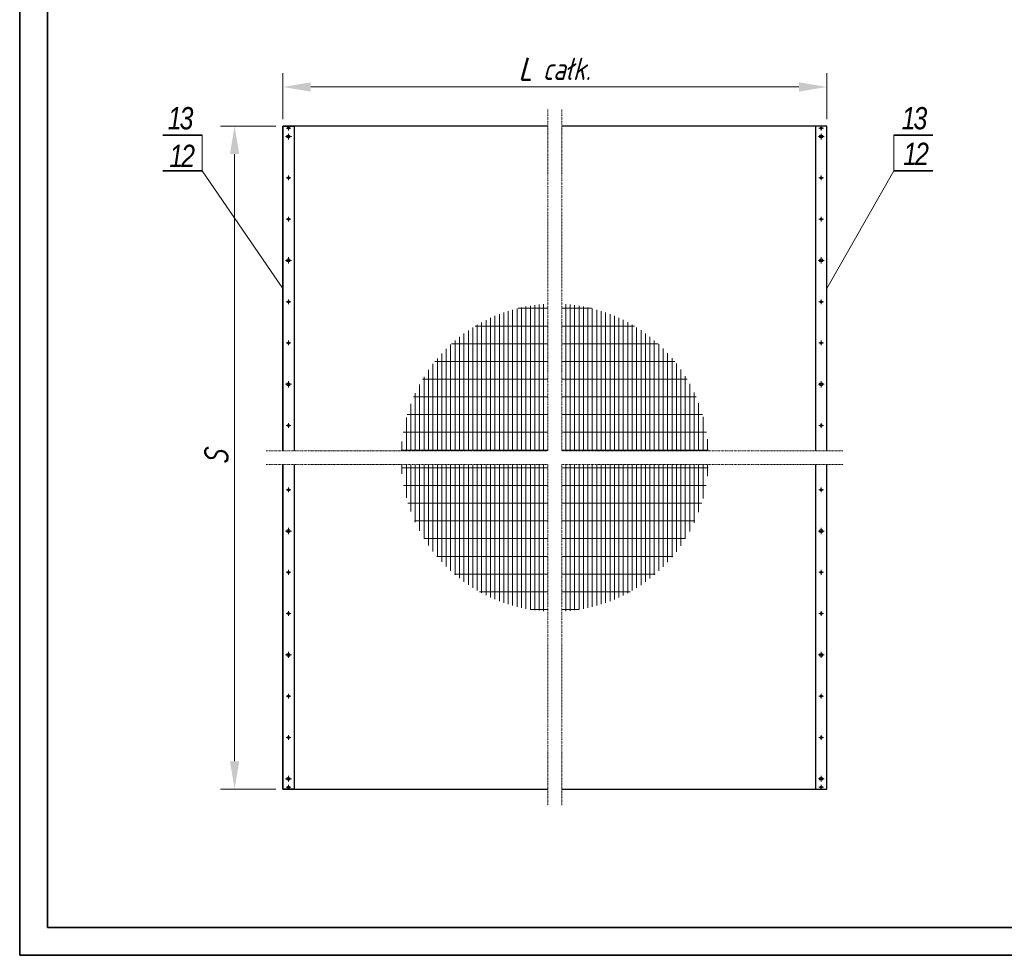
# Model space of a CAD drawing. Header units: millimetres. Extents: x -176817 to 571382, y -58489 to 156123.
# Tile 75 of 256: x -159993 to -156463, y 91103 to 94456. Entities that reach past the tile are written whole.
import ezdxf

# ---------------------------------------------------------------- set-up
doc = ezdxf.new("R2010")
doc.units = ezdxf.units.MM
doc.header["$LTSCALE"] = 0.2
for name, pattern in [('AM_ISO08W050', [18, 12, -1.5, 3, -1.5]), ('AM_ISO08W050x2', [9, 6, -0.75, 1.5, -0.75]), ('DASHDOT', [25.4, 12.7, -6.35, 0, -6.35])]:
    doc.linetypes.add(name, pattern=pattern)
doc.layers.get('Defpoints').update_dxf_attribs({"lineweight": 13})
for name, color, linetype, lineweight in [('-AAA Cienka', 2, 'Continuous', 18), ('-AAA Kontur', 7, 'Continuous', 35), ('-AAA Osie', 6, 'DASHDOT', 9), ('-AAA Widok', 2, 'Continuous', 30), ('-AAA Wymiar', 1, 'Continuous', 18), ('AM_7', 4, 'AM_ISO08W050', 13), ('AM_8', 1, 'Continuous', 13)]:
    doc.layers.add(name, color=color, linetype=linetype, lineweight=lineweight)
doc.styles.add('Pozycja 2', font='ariali.ttf', dxfattribs={"width": 0.8})
doc.styles.add('WYMIARY', font='ROMANS.shx', dxfattribs={"width": 0.75, "oblique": 15})
doc.dimstyles.new('1 do 20', dxfattribs={"dimscale": 20, "dimtxt": 2, "dimasz": 2.5, "dimexe": 1.25, "dimexo": 0.625, "dimtad": 1, "dimdec": 1, "dimtxsty": 'WYMIARY', "dimcen": 2.5, "dimclrd": 256, "dimclre": 256, "dimclrt": 5, "dimadec": 0, "dimazin": 0, "dimtfac": 1, "dimtdec": 1, "dimtmove": 0, "dimatfit": 3, "dimfxl": 1.25, "dimlwd": -1, "dimlwe": -1, "dimarcsym": 0})
doc.dimstyles.new('1 do 5', dxfattribs={"dimscale": 5, "dimtxt": 2, "dimasz": 2.5, "dimexe": 1.25, "dimexo": 0.625, "dimtad": 1, "dimdec": 0, "dimtxsty": 'WYMIARY', "dimcen": 2.5, "dimclrd": 256, "dimclre": 256, "dimclrt": 2, "dimadec": 0, "dimazin": 0, "dimtfac": 1, "dimtdec": 0, "dimtmove": 0, "dimatfit": 3, "dimfxl": 1.25, "dimlwd": -1, "dimlwe": -1, "dimarcsym": 0})

# ---------------------------------------------------------------- blocks, each defined once
blk = doc.blocks.new('*D203')
at = {"layer": '-AAA Wymiar', "transparency": 16777216}
for p, q in [((-159074.8, 94074.1), (-159272.9, 94074.1)), ((-159222.9, 93974.1), (-159222.9, 91798.1)), ((-159074.8, 91698.1), (-159272.9, 91698.1))]:
    blk.add_line(p, q, dxfattribs=at)
for points in [[(-159239.6, 93974.1), (-159206.3, 93974.1), (-159222.9, 94074.1)], [(-159239.6, 91798.1), (-159206.3, 91798.1), (-159222.9, 91698.1)]]:
    blk.add_solid(points, dxfattribs=at)
at = {"layer": 'Defpoints', "color": 0, "transparency": 16777216}
for p in [(-159049.8, 94074.1), (-159222.9, 91698.1), (-159049.8, 91698.1)]:
    blk.add_point(p, dxfattribs=at)
at = {"layer": '-AAA Wymiar', "color": 5, "transparency": 16777216, "insert": (-159287.9, 92886.1), "char_height": 80, "attachment_point": 5, "rotation": 90, "style": 'WYMIARY'}
blk.add_mtext('S', dxfattribs=at)
blk = doc.blocks.new('*D204')
at = {"layer": '-AAA Wymiar', "transparency": 16777216}
for p, q in [((-159049.8, 94099.1), (-159049.8, 94264.7)), ((-157099.8, 94099.1), (-157099.8, 94264.7)), ((-158949.8, 94214.7), (-157199.8, 94214.7))]:
    blk.add_line(p, q, dxfattribs=at)
for points in [[(-158949.8, 94231.4), (-158949.8, 94198), (-159049.8, 94214.7)], [(-157199.8, 94231.4), (-157199.8, 94198), (-157099.8, 94214.7)]]:
    blk.add_solid(points, dxfattribs=at)
at = {"layer": 'Defpoints', "color": 0, "transparency": 16777216}
for p in [(-157099.8, 94214.7), (-159049.8, 94074.1), (-157099.8, 94074.1)]:
    blk.add_point(p, dxfattribs=at)
at = {"layer": '-AAA Wymiar', "color": 5, "transparency": 16777216, "insert": (-158074.8, 94279.7), "char_height": 80, "attachment_point": 5, "style": 'WYMIARY'}
blk.add_mtext('L całk.', dxfattribs=at)

msp = doc.modelspace()

# ---------------------------------------------------------------- hatches: boundary and pattern name
at = {"layer": 'AM_8'}
h = msp.add_hatch(dxfattribs=at)
h.set_pattern_fill('GRATE', color=256, scale=20, angle=90, style=0)
h.set_pattern_definition([(90, (0, 266.883), (-15.875, 1e-15), []), (180, (0, 266.88), (-8e-15, -63.5), [])])
h.paths.add_polyline_path([(-158049.8377, 93436.7391), (-158049.8377, 92911.1125), (-157524.2111, 92911.1125, 0.387878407)])
h.paths.add_polyline_path([(-158099.8377, 93436.7391, 0.387878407), (-158625.4642, 92911.1125), (-158099.8377, 92911.1125)])
h.paths.add_polyline_path([(-158099.8377, 92861.1125), (-158625.4642, 92861.1125, 0.387878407), (-158099.8377, 92335.4859)])
h.paths.add_polyline_path([(-157524.2111, 92861.1125), (-158049.8377, 92861.1125), (-158049.8377, 92335.4859, 0.387878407)])

# ---------------------------------------------------------------- linework, layer by layer
at = {"layer": '-AAA Kontur'}
for p, q in [((-159479.643, 94041.6094, 0), (-159339.643, 94041.6094, 0)), ((-159479.643, 94041.6094, 0), (-159339.643, 94041.6094, 0)), ((-156859.153, 94041.6094, 0), (-156719.153, 94041.6094, 0)), ((-156859.153, 94041.6094, 0), (-156719.153, 94041.6094, 0)), ((-159479.643, 93914.3013, 0), (-159339.643, 93914.3013, 0)), ((-156859.153, 93914.3013, 0), (-156719.153, 93914.3013, 0)), ((-156859.153, 93914.3013, 0), (-156719.153, 93914.3013, 0))]:
    msp.add_line(p, q, dxfattribs=at)
for points in [[(-159993.3001, 91102.5045), (-151853.3001, 91102.5045), (-151853.3001, 96782.5045), (-159993.3001, 96782.5045)], [(-159893.3001, 91202.5045), (-151953.3001, 91202.5045), (-151953.3001, 96682.5045), (-159893.3001, 96682.5045)]]:
    msp.add_lwpolyline(points, close=True, dxfattribs=at)
at = {"layer": '-AAA Osie'}
for p, q in [((-158099.8377, 94134.1125), (-158099.8377, 92911.1125)), ((-158049.8377, 94134.1125), (-158049.8377, 92911.1125)), ((-159109.8377, 92911.1125), (-158099.8377, 92911.1125)), ((-158049.8377, 92911.1125), (-157039.8377, 92911.1125)), ((-159109.8377, 92861.1125), (-158099.8377, 92861.1125)), ((-158099.8377, 92861.1125), (-158099.8377, 91638.1125)), ((-158049.8377, 92861.1125), (-157039.8377, 92861.1125)), ((-158049.8377, 92861.1125), (-158049.8377, 91638.1125))]:
    msp.add_line(p, q, dxfattribs=at)
at = {"layer": '-AAA Widok'}
for points in [[(-159049.8377, 92911.1125), (-159049.8377, 94074.1125), (-159009.8377, 94074.1125), (-159009.8377, 92911.1125)], [(-158099.8377, 94074.1125), (-159049.8377, 94074.1125), (-159049.8377, 92911.1125)], [(-157099.8377, 92911.1125), (-157099.8377, 94074.1125), (-158049.8377, 94074.1125)], [(-157099.8377, 92911.1125), (-157099.8377, 94074.1125), (-157139.8377, 94074.1125), (-157139.8377, 92911.1125)], [(-159009.8377, 92861.1125), (-159009.8377, 91698.1125), (-159049.8377, 91698.1125), (-159049.8377, 92861.1125)], [(-159049.8377, 92861.1125), (-159049.8377, 91698.1125), (-158099.8377, 91698.1125)], [(-158049.8377, 91698.1125), (-157099.8377, 91698.1125), (-157099.8377, 92861.1125)], [(-157139.8377, 92861.1125), (-157139.8377, 91698.1125), (-157099.8377, 91698.1125), (-157099.8377, 92861.1125)]]:
    msp.add_lwpolyline(points, dxfattribs=at)
for centre, radius in [((-159029.8377, 94037.1125), 5.5), ((-159029.8377, 94067.1125), 3.5), ((-157119.8377, 94037.1125), 5.5), ((-157119.8377, 94067.1125), 3.5), ((-159029.8377, 93889.1125), 3.5), ((-157119.8377, 93889.1125), 3.5), ((-159029.8377, 93741.1125), 3.5), ((-157119.8377, 93741.1125), 3.5), ((-159029.8377, 93593.1125), 5.5), ((-157119.8377, 93593.1125), 5.5), ((-159029.8377, 93445.1125), 3.5), ((-157119.8377, 93445.1125), 3.5), ((-159029.8377, 93297.1125), 3.5), ((-157119.8377, 93297.1125), 3.5), ((-159029.8377, 93149.1125), 5.5), ((-157119.8377, 93149.1125), 5.5), ((-159029.8377, 93001.1125), 3.5), ((-157119.8377, 93001.1125), 3.5), ((-159029.8377, 92771.1125), 3.5), ((-157119.8377, 92771.1125), 3.5), ((-159029.8377, 92623.1125), 5.5), ((-157119.8377, 92623.1125), 5.5), ((-159029.8377, 92475.1125), 3.5), ((-157119.8377, 92475.1125), 3.5), ((-159029.8377, 92327.1125), 3.5), ((-157119.8377, 92327.1125), 3.5), ((-159029.8377, 92179.1125), 5.5), ((-157119.8377, 92179.1125), 5.5), ((-159029.8377, 92031.1125), 3.5), ((-157119.8377, 92031.1125), 3.5), ((-159029.8377, 91883.1125), 3.5), ((-157119.8377, 91883.1125), 3.5), ((-159029.8377, 91735.1125), 5.5), ((-159029.8377, 91705.1125), 3.5), ((-157119.8377, 91735.1125), 5.5), ((-157119.8377, 91705.1125), 3.5)]:
    msp.add_circle(centre, radius, dxfattribs=at)
at = {"layer": 'AM_7', "linetype": 'AM_ISO08W050x2'}
for p, q in [((-159029.8377, 94067.1125), (-159029.8377, 94075.6125)), ((-157119.8377, 94067.1125), (-157119.8377, 94075.6125)), ((-159029.8377, 94067.1125), (-159038.3377, 94067.1125)), ((-159029.8377, 94067.1125), (-159029.8377, 94058.6125)), ((-159029.8377, 94067.1125), (-159021.3377, 94067.1125)), ((-159029.8377, 94037.1125), (-159029.8377, 94048.1125)), ((-157119.8377, 94067.1125), (-157128.3377, 94067.1125)), ((-157119.8377, 94067.1125), (-157111.3377, 94067.1125)), ((-157119.8377, 94067.1125), (-157119.8377, 94058.6125)), ((-157119.8377, 94037.1125), (-157119.8377, 94048.1125)), ((-159029.8377, 94037.1125), (-159040.8377, 94037.1125)), ((-159029.8377, 94037.1125), (-159029.8377, 94026.1125)), ((-159029.8377, 94037.1125), (-159018.8377, 94037.1125)), ((-157119.8377, 94037.1125), (-157130.8377, 94037.1125)), ((-157119.8377, 94037.1125), (-157108.8377, 94037.1125)), ((-157119.8377, 94037.1125), (-157119.8377, 94026.1125)), ((-159029.8377, 93889.1125), (-159029.8377, 93897.6125)), ((-157119.8377, 93889.1125), (-157119.8377, 93897.6125)), ((-159029.8377, 93889.1125), (-159038.3377, 93889.1125)), ((-159029.8377, 93889.1125), (-159021.3377, 93889.1125)), ((-159029.8377, 93889.1125), (-159029.8377, 93880.6125)), ((-157119.8377, 93889.1125), (-157128.3377, 93889.1125)), ((-157119.8377, 93889.1125), (-157111.3377, 93889.1125)), ((-157119.8377, 93889.1125), (-157119.8377, 93880.6125)), ((-159029.8377, 93741.1125), (-159038.3377, 93741.1125)), ((-159029.8377, 93741.1125), (-159029.8377, 93749.6125)), ((-159029.8377, 93741.1125), (-159021.3377, 93741.1125)), ((-159029.8377, 93741.1125), (-159029.8377, 93732.6125)), ((-157119.8377, 93741.1125), (-157128.3377, 93741.1125)), ((-157119.8377, 93741.1125), (-157119.8377, 93749.6125)), ((-157119.8377, 93741.1125), (-157111.3377, 93741.1125)), ((-157119.8377, 93741.1125), (-157119.8377, 93732.6125)), ((-159029.8377, 93593.1125), (-159040.8377, 93593.1125)), ((-159029.8377, 93593.1125), (-159029.8377, 93604.1125)), ((-159029.8377, 93593.1125), (-159018.8377, 93593.1125)), ((-159029.8377, 93593.1125), (-159029.8377, 93582.1125)), ((-157119.8377, 93593.1125), (-157130.8377, 93593.1125)), ((-157119.8377, 93593.1125), (-157119.8377, 93604.1125)), ((-157119.8377, 93593.1125), (-157108.8377, 93593.1125)), ((-157119.8377, 93593.1125), (-157119.8377, 93582.1125)), ((-159029.8377, 93445.1125), (-159038.3377, 93445.1125)), ((-159029.8377, 93445.1125), (-159029.8377, 93453.6125)), ((-159029.8377, 93445.1125), (-159021.3377, 93445.1125)), ((-159029.8377, 93445.1125), (-159029.8377, 93436.6125)), ((-157119.8377, 93445.1125), (-157128.3377, 93445.1125)), ((-157119.8377, 93445.1125), (-157119.8377, 93453.6125)), ((-157119.8377, 93445.1125), (-157111.3377, 93445.1125)), ((-157119.8377, 93445.1125), (-157119.8377, 93436.6125)), ((-159029.8377, 93297.1125), (-159038.3377, 93297.1125)), ((-159029.8377, 93297.1125), (-159029.8377, 93305.6125)), ((-159029.8377, 93297.1125), (-159021.3377, 93297.1125)), ((-159029.8377, 93297.1125), (-159029.8377, 93288.6125)), ((-157119.8377, 93297.1125), (-157128.3377, 93297.1125)), ((-157119.8377, 93297.1125), (-157119.8377, 93305.6125)), ((-157119.8377, 93297.1125), (-157111.3377, 93297.1125)), ((-157119.8377, 93297.1125), (-157119.8377, 93288.6125)), ((-159029.8377, 93149.1125), (-159029.8377, 93160.1125)), ((-157119.8377, 93149.1125), (-157119.8377, 93160.1125)), ((-159029.8377, 93149.1125), (-159040.8377, 93149.1125)), ((-159029.8377, 93149.1125), (-159018.8377, 93149.1125)), ((-159029.8377, 93149.1125), (-159029.8377, 93138.1125)), ((-157119.8377, 93149.1125), (-157130.8377, 93149.1125)), ((-157119.8377, 93149.1125), (-157108.8377, 93149.1125)), ((-157119.8377, 93149.1125), (-157119.8377, 93138.1125)), ((-159029.8377, 93001.1125), (-159038.3377, 93001.1125)), ((-159029.8377, 93001.1125), (-159029.8377, 93009.6125)), ((-159029.8377, 93001.1125), (-159021.3377, 93001.1125)), ((-159029.8377, 93001.1125), (-159029.8377, 92992.6125)), ((-157119.8377, 93001.1125), (-157128.3377, 93001.1125)), ((-157119.8377, 93001.1125), (-157119.8377, 93009.6125)), ((-157119.8377, 93001.1125), (-157111.3377, 93001.1125)), ((-157119.8377, 93001.1125), (-157119.8377, 92992.6125)), ((-159029.8377, 92771.1125), (-159038.3377, 92771.1125)), ((-159029.8377, 92771.1125), (-159029.8377, 92779.6125)), ((-159029.8377, 92771.1125), (-159021.3377, 92771.1125)), ((-159029.8377, 92771.1125), (-159029.8377, 92762.6125)), ((-157119.8377, 92771.1125), (-157128.3377, 92771.1125)), ((-157119.8377, 92771.1125), (-157119.8377, 92779.6125)), ((-157119.8377, 92771.1125), (-157111.3377, 92771.1125)), ((-157119.8377, 92771.1125), (-157119.8377, 92762.6125)), ((-159029.8377, 92623.1125), (-159029.8377, 92634.1125)), ((-157119.8377, 92623.1125), (-157119.8377, 92634.1125)), ((-159029.8377, 92623.1125), (-159040.8377, 92623.1125)), ((-159029.8377, 92623.1125), (-159018.8377, 92623.1125)), ((-159029.8377, 92623.1125), (-159029.8377, 92612.1125)), ((-157119.8377, 92623.1125), (-157130.8377, 92623.1125)), ((-157119.8377, 92623.1125), (-157108.8377, 92623.1125)), ((-157119.8377, 92623.1125), (-157119.8377, 92612.1125)), ((-159029.8377, 92475.1125), (-159038.3377, 92475.1125)), ((-159029.8377, 92475.1125), (-159029.8377, 92483.6125)), ((-159029.8377, 92475.1125), (-159021.3377, 92475.1125)), ((-159029.8377, 92475.1125), (-159029.8377, 92466.6125)), ((-157119.8377, 92475.1125), (-157128.3377, 92475.1125)), ((-157119.8377, 92475.1125), (-157119.8377, 92483.6125)), ((-157119.8377, 92475.1125), (-157111.3377, 92475.1125)), ((-157119.8377, 92475.1125), (-157119.8377, 92466.6125)), ((-159029.8377, 92327.1125), (-159038.3377, 92327.1125)), ((-159029.8377, 92327.1125), (-159029.8377, 92335.6125)), ((-159029.8377, 92327.1125), (-159021.3377, 92327.1125)), ((-159029.8377, 92327.1125), (-159029.8377, 92318.6125)), ((-157119.8377, 92327.1125), (-157128.3377, 92327.1125)), ((-157119.8377, 92327.1125), (-157119.8377, 92335.6125)), ((-157119.8377, 92327.1125), (-157111.3377, 92327.1125)), ((-157119.8377, 92327.1125), (-157119.8377, 92318.6125)), ((-159029.8377, 92179.1125), (-159040.8377, 92179.1125)), ((-159029.8377, 92179.1125), (-159029.8377, 92190.1125)), ((-159029.8377, 92179.1125), (-159018.8377, 92179.1125)), ((-159029.8377, 92179.1125), (-159029.8377, 92168.1125)), ((-157119.8377, 92179.1125), (-157130.8377, 92179.1125)), ((-157119.8377, 92179.1125), (-157119.8377, 92190.1125)), ((-157119.8377, 92179.1125), (-157108.8377, 92179.1125)), ((-157119.8377, 92179.1125), (-157119.8377, 92168.1125)), ((-159029.8377, 92031.1125), (-159038.3377, 92031.1125)), ((-159029.8377, 92031.1125), (-159029.8377, 92039.6125)), ((-159029.8377, 92031.1125), (-159021.3377, 92031.1125)), ((-159029.8377, 92031.1125), (-159029.8377, 92022.6125)), ((-157119.8377, 92031.1125), (-157128.3377, 92031.1125)), ((-157119.8377, 92031.1125), (-157119.8377, 92039.6125)), ((-157119.8377, 92031.1125), (-157111.3377, 92031.1125)), ((-157119.8377, 92031.1125), (-157119.8377, 92022.6125)), ((-159029.8377, 91883.1125), (-159029.8377, 91891.6125)), ((-157119.8377, 91883.1125), (-157119.8377, 91891.6125)), ((-159029.8377, 91883.1125), (-159038.3377, 91883.1125)), ((-159029.8377, 91883.1125), (-159021.3377, 91883.1125)), ((-159029.8377, 91883.1125), (-159029.8377, 91874.6125)), ((-157119.8377, 91883.1125), (-157128.3377, 91883.1125)), ((-157119.8377, 91883.1125), (-157111.3377, 91883.1125)), ((-157119.8377, 91883.1125), (-157119.8377, 91874.6125)), ((-159029.8377, 91735.1125), (-159029.8377, 91746.1125)), ((-157119.8377, 91735.1125), (-157119.8377, 91746.1125)), ((-159029.8377, 91735.1125), (-159040.8377, 91735.1125)), ((-159029.8377, 91735.1125), (-159018.8377, 91735.1125)), ((-159029.8377, 91735.1125), (-159029.8377, 91724.1125)), ((-159029.8377, 91705.1125), (-159029.8377, 91713.6125)), ((-157119.8377, 91735.1125), (-157130.8377, 91735.1125)), ((-157119.8377, 91735.1125), (-157108.8377, 91735.1125)), ((-157119.8377, 91735.1125), (-157119.8377, 91724.1125)), ((-157119.8377, 91705.1125), (-157119.8377, 91713.6125)), ((-159029.8377, 91705.1125), (-159038.3377, 91705.1125)), ((-159029.8377, 91705.1125), (-159021.3377, 91705.1125)), ((-159029.8377, 91705.1125), (-159029.8377, 91696.6125)), ((-157119.8377, 91705.1125), (-157128.3377, 91705.1125)), ((-157119.8377, 91705.1125), (-157111.3377, 91705.1125)), ((-157119.8377, 91705.1125), (-157119.8377, 91696.6125))]:
    msp.add_line(p, q, dxfattribs=at)

# ---------------------------------------------------------------- dimensions: what is measured, and where the dimension line sits
at = {"layer": '-AAA Wymiar'}
dim = msp.add_linear_dim(base=(-157099.8377, 94214.7163), p1=(-159049.8377, 94074.1125), p2=(-157099.8377, 94074.1125), text='L całk.', dimstyle='1 do 20', override={"dimscale": 40}, dxfattribs=at)
dim.commit()
dim.dimension.update_dxf_attribs({"geometry": '*D204', "text_midpoint": (-158074.8377, 94279.7163)})
dim = msp.add_linear_dim(base=(-159222.9217, 91698.1125), p1=(-159049.8377, 94074.1125), p2=(-159049.8377, 91698.1125), angle=90, text='S', dimstyle='1 do 20', override={"dimscale": 40}, dxfattribs=at)
dim.commit()
dim.dimension.update_dxf_attribs({"geometry": '*D203', "text_midpoint": (-159222.9217, 92886.1125), "dimtype": 160})

# ---------------------------------------------------------------- leaders
at = {"layer": '-AAA Cienka'}
for points in [[(-159049.8377, 93492.6125, 0), (-159339.643, 93914.3013, 0), (-159339.643, 94041.6094, 0)], [(-157099.8377, 93492.6125, 0), (-156859.153, 93914.3013, 0), (-156859.153, 94041.6094, 0)]]:
    msp.add_leader(points, dimstyle='1 do 5', override={"dimasz": 0.5, "dimgap": 0.625, "dimtad": 0, "dimldrblk": 'Dot'}, dxfattribs=at)

# ---------------------------------------------------------------- next in the draw order: texts
at = {"layer": '-AAA Widok', "char_height": 80, "attachment_point": 8, "style": 'Pozycja 2', "bg_fill": 3, "box_fill_scale": 1, "bg_fill_color": 256, "bg_fill_transparency": 3933312}
for s, insert, width in [('{\\T0.8;13}', (-159420.1942, 94061.6094, 0), 218.50005), ('{\\T0.8;13}', (-156789.153, 94061.6094, 0), 218.50005), ('{\\T0.8;12}', (-159414.5218, 93927.7693, 0), 127.808803), ('{\\T0.8;12}', (-156783.421, 93934.9258, 0), 105.139347)]:
    msp.add_mtext(s, dxfattribs=dict(at, insert=insert, width=width))

# ---------------------------------------------------------------- next in the draw order: linework, layer by layer
at = {"layer": '-AAA Kontur'}
msp.add_line((-159479.643, 93914.3013, 0), (-159339.643, 93914.3013, 0), dxfattribs=at)

doc.saveas('drawing.dxf')
